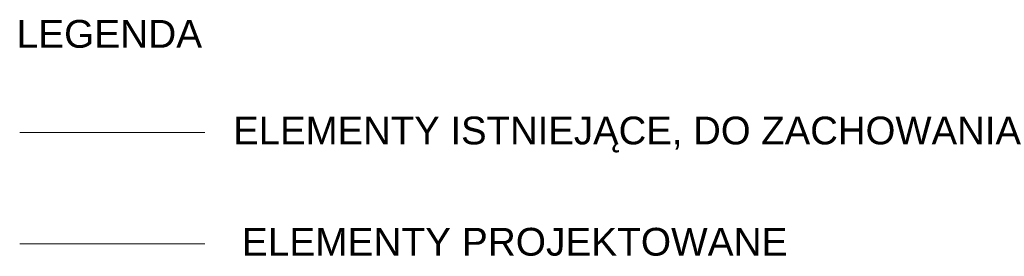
# Model space of a CAD drawing. Header units: millimetres. Extents: x -573548 to 674770, y -184010 to -47794.
# Tile 179 of 181: x 663038 to 668353, y -124298 to -123020. Entities that reach past the tile are written whole.
import ezdxf

# ---------------------------------------------------------------- set-up
doc = ezdxf.new("R2010")
doc.units = ezdxf.units.MM
for name, color, linetype, lineweight in [('A.06 RZUT PODDASZA_is$0$A-WYSOKOSCI_Nr_pióra__7', 8, 'Continuous', 9), ('A.06 RZUT PODDASZA_is$0$A_okno_Nr_pióra__41', 8, 'Continuous', 9), ('A.06 RZUT PODDASZA_is$0$Nowe_A_okno_Nr_pióra__59', 8, 'Continuous', 9)]:
    doc.layers.add(name, color=color, linetype=linetype, lineweight=lineweight)
doc.styles.add('A.06 RZUT PODDASZA_is$0$STYL_AUTOMATYCZNY_1', font='arial.ttf')

# ---------------------------------------------------------------- blocks, each defined once
blk = doc.blocks.new('A.06 RZUT PODDASZA_is')
at = {"layer": 'A.06 RZUT PODDASZA_is$0$A_okno_Nr_pióra__41', "color": 250, "linetype": 'Continuous', "lineweight": 13, "true_color": 0x3f3f3f}
blk.add_line((662989, -48514.6), (663989, -48514.6), dxfattribs=at)
at = {"layer": 'A.06 RZUT PODDASZA_is$0$Nowe_A_okno_Nr_pióra__59', "color": 250, "linetype": 'Continuous', "lineweight": 13, "true_color": 0x3f3f3f}
blk.add_line((662989, -49114.6), (663989, -49114.6), dxfattribs=at)
at = {"layer": 'A.06 RZUT PODDASZA_is$0$A-WYSOKOSCI_Nr_pióra__7', "color": 250, "linetype": 'Continuous', "lineweight": 13, "true_color": 0x3f3f3f, "char_height": 150, "attachment_point": 5, "style": 'A.06 RZUT PODDASZA_is$0$STYL_AUTOMATYCZNY_1'}
for s, insert in [('\\A1;{\\pqc;\\fArial|b0|i0|c238|p0;\\W1.000000;LEGENDA}', (663473, -47982.4)), ('\\A1;{\\pqc;\\fArial|b0|i0|c238|p0;\\W1.000000;ELEMENTY ISTNIEJĄCE, DO ZACHOWANIA}', (666295, -48525.4)), ('\\A1;{\\pqc;\\fArial|b0|i0|c238|p0;\\W1.000000;ELEMENTY PROJEKTOWANE}', (665660.8, -49105.1))]:
    blk.add_mtext(s, dxfattribs=dict(at, insert=insert))

msp = doc.modelspace()

# ---------------------------------------------------------------- block references
at = {"color": 150}
msp.add_blockref('A.06 RZUT PODDASZA_is', (49.407, -75115), dxfattribs=at)

doc.saveas('drawing.dxf')
